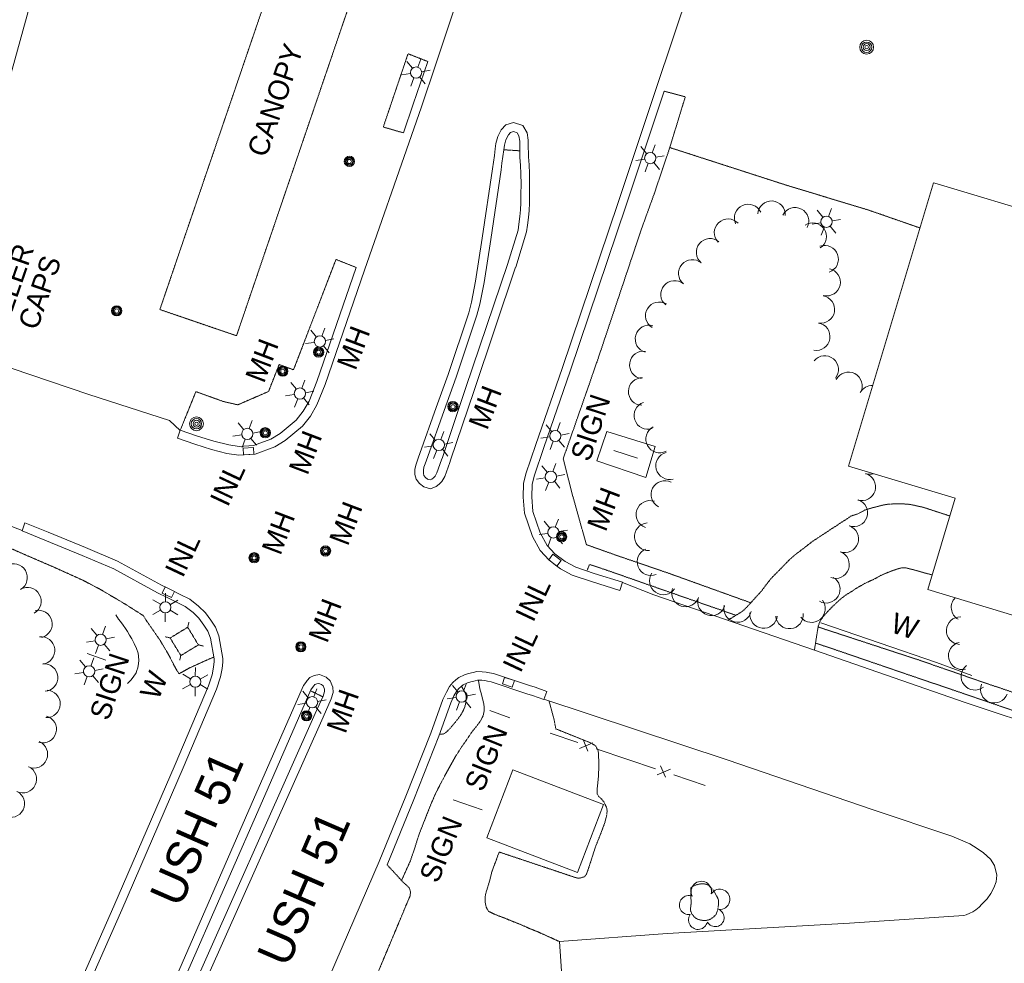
# Model space of a CAD drawing. Extents: x 189735 to 193282, y 257149 to 260388.
# Tile 13 of 31: x 190619 to 190906, y 258281 to 258557. Entities that reach past the tile are written whole.
import ezdxf
from ezdxf.enums import TextEntityAlignment as Align

# ---------------------------------------------------------------- set-up
doc = ezdxf.new("R2010")
doc.units = 0
doc.header["$MEASUREMENT"] = 0
for name, pattern in [('Wisdot3', [0.1875, 0.125, -0.0625]), ('Wisdot4', [0.28125, 0.125, -0.0625, 0.03125, -0.0625]), ('Wisdot5', [0.1, 0.05, -0.05])]:
    doc.linetypes.add(name, pattern=pattern)
for name, color, linetype, lineweight in [('E_BLD_Name', 241, 'Continuous', 15), ('E_DRN_Grate', 5, 'Continuous', 15), ('E_DWY', 2, 'Wisdot3', 15), ('E_LAND_Vegetation', 3, 'Continuous', 15), ('E_MISCPROP', 30, 'Continuous', 15), ('E_MISCPROP_HvyDash', 241, 'Wisdot3', 25), ('E_MISCPROP_HvyLine', 241, 'Continuous', 25), ('E_MISCPROP_Railing', 30, 'Continuous', 15), ('E_PATH_Sidewalk', 2, 'Wisdot5', 15), ('E_RDWY', 21, 'Continuous', 25), ('E_RDWY_Name', 21, 'Continuous', 15), ('E_UTL_AboveGroundPipe', 30, 'Wisdot4', 15)]:
    doc.layers.add(name, color=color, linetype=linetype, lineweight=lineweight)
doc.styles.add('Style-IGR_FONT_0', font='IGR_FONT_0.shx')
doc.styles.add('Style-IGR_FONT_1', font='IGR_FONT_1.shx')

# ---------------------------------------------------------------- blocks, each defined once
blk = doc.blocks.new('CANOPY')
at = {"layer": 'E_BLD_Name', "style": 'Style-IGR_FONT_0'}
blk.add_text('CANOPY', height=6, rotation=0.0001, dxfattribs=at).set_placement((0, -3.15))
blk = doc.blocks.new('MHO_1')
at = {"layer": 'E_DRN_Grate', "lineweight": 0}
for centre, radius in [((0.04, -0.06), 1.5), ((0.04, -0.06), 1.22), ((0.04, -0.07), 0.968), ((0.01, -0.08), 0.605)]:
    blk.add_circle(centre, radius, dxfattribs=at)
blk = doc.blocks.new('WAL_1')
at = {"layer": 'E_MISCPROP_Railing', "lineweight": 0, "style": 'Style-IGR_FONT_0'}
blk.add_text('W', height=6, rotation=0.0001, dxfattribs=at).set_placement((-2.3, -0.01), align=Align.MIDDLE_LEFT)
blk = doc.blocks.new('PED_1')
at = {"layer": 'E_UTL_AboveGroundPipe', "lineweight": 13}
for p, q in [((-3.12, 2.9), (-4.17, 3.96)), ((2.88, 2.9), (3.95, 3.96)), ((-4.18, -4.16), (-3.12, -3.1)), ((3.95, -4.16), (2.89, -3.1))]:
    blk.add_line(p, q, dxfattribs=at)
at = {"layer": 'E_UTL_AboveGroundPipe', "lineweight": 13, "flags": 128}
blk.add_lwpolyline([(-3.12, -3.1), (2.89, -3.1), (2.88, 2.9), (-3.12, 2.9)], close=True, dxfattribs=at)
blk = doc.blocks.new('POLE_2')
at = {"layer": 'E_MISCPROP', "lineweight": 0}
for centre, radius in [((-0.01, 0.02), 2.02), ((-0.01, 0.03), 1.52), ((0, -0.01), 1.01), ((0, 0), 0.502)]:
    blk.add_circle(centre, radius, dxfattribs=at)
blk = doc.blocks.new('LTP_1')
at = {"layer": 'E_MISCPROP', "lineweight": 0}
for p, q in [((-0.78, 1.46), (-1.98, 3.76)), ((0.86, 1.37), (2.22, 3.6)), ((-1.61, 0.09), (-4.22, 0.17)), ((1.66, 0), (4.18, -0.07)), ((-0.86, -1.4), (-2.22, -3.59)), ((0.78, -1.44), (2.02, -3.62))]:
    blk.add_line(p, q, dxfattribs=at)
blk.add_arc((0.02, 0.01), 1.64, 0, 360, dxfattribs=at)
blk = doc.blocks.new('MHO_3')
at = {"layer": 'E_DRN_Grate', "lineweight": 0}
for centre, radius in [((0.04, -0.06), 1.5), ((0.04, -0.06), 1.22), ((0.04, -0.07), 0.968), ((0.01, -0.08), 0.605)]:
    blk.add_circle(centre, radius, dxfattribs=at)
blk = doc.blocks.new('FILLER')
at = {"layer": 'E_DRN_Grate', "lineweight": 0, "style": 'Style-IGR_FONT_0'}
for s, p in [('FILLER', (-15.52, 4.33)), ('CAPS', (-10.83, -4.33))]:
    blk.add_text(s, height=6, rotation=0, dxfattribs=at).set_placement(p, align=Align.MIDDLE_LEFT)
blk = doc.blocks.new('INLT')
at = {"layer": 'E_MISCPROP_Railing', "lineweight": 0, "flags": 128}
blk.add_lwpolyline([(3, -2), (3, 0), (0, 0), (0, -2), (3, -2)], dxfattribs=at)
blk = doc.blocks.new('INLT_1')
at = {"layer": 'E_MISCPROP_Railing', "lineweight": 0, "flags": 128}
blk.add_lwpolyline([(3, -2), (3, 0), (0, 0), (0, -2), (3, -2)], dxfattribs=at)
blk = doc.blocks.new('INLT_2')
at = {"layer": 'E_MISCPROP_Railing', "lineweight": 0, "flags": 128}
blk.add_lwpolyline([(3, -2), (3, 0), (0, 0), (0, -2), (3, -2)], dxfattribs=at)
blk = doc.blocks.new('INLT_3')
at = {"layer": 'E_MISCPROP_Railing', "lineweight": 0, "flags": 128}
blk.add_lwpolyline([(3, -2), (3, 0), (0, 0), (0, -2), (3, -2)], dxfattribs=at)
blk = doc.blocks.new('INL_1')
at = {"layer": 'E_MISCPROP_Railing', "lineweight": 0, "style": 'Style-IGR_FONT_0'}
blk.add_text('INL', height=6, rotation=359.9999, dxfattribs=at).set_placement((-5.79, -2.75))
blk = doc.blocks.new('LTP_3')
at = {"layer": 'E_MISCPROP', "lineweight": 0}
for p, q in [((-0.8, 1.43), (-2, 3.73)), ((0.9, 1.42), (2.27, 3.65)), ((-1.64, 0.07), (-4.24, 0.14)), ((-0.88, -1.42), (-2.24, -3.61)), ((0.76, -1.47), (2, -3.65)), ((1.64, -0.02), (4.16, -0.09))]:
    blk.add_line(p, q, dxfattribs=at)
blk.add_circle((0, 0), 1.64, dxfattribs=at)
blk = doc.blocks.new('WAL_5')
at = {"layer": 'E_MISCPROP_Railing', "lineweight": 0, "style": 'Style-IGR_FONT_0'}
blk.add_text('W', height=6, rotation=360, dxfattribs=at).set_placement((-2.27, -0.34), align=Align.MIDDLE_LEFT)
blk = doc.blocks.new('SIGN_2')
at = {"layer": 'E_MISCPROP', "lineweight": 0, "style": 'Style-IGR_FONT_0'}
blk.add_text('SIGN', height=6, rotation=360, dxfattribs=at).set_placement((-9.61, -0.01), align=Align.MIDDLE_LEFT)
blk = doc.blocks.new('SIGN_4')
at = {"layer": 'E_MISCPROP', "lineweight": 0, "style": 'Style-IGR_FONT_0'}
blk.add_text('SIGN', height=6, rotation=0, dxfattribs=at).set_placement((-9.6, -0.01), align=Align.MIDDLE_LEFT)
blk = doc.blocks.new('TREE_5')
at = {"layer": 'E_LAND_Vegetation', "lineweight": 0}
for centre, radius, start, end in [((-1.47, 4.28), 2.78, 1.3945, 209.1675), ((-4.47, 0.2), 2.78, 78.0716, 279.0826), ((3.57, 2.42), 2.97, 278.4236, 139.6575), ((-2.01, -4.2), 2.61, 140.7797, 358.7123), ((3.46, -3.43), 2.97, 196.0745, 79.0477)]:
    blk.add_arc(centre, radius, start, end, dxfattribs=at)
blk = doc.blocks.new('LTP_9')
at = {"layer": 'E_MISCPROP', "lineweight": 0}
for p, q in [((-0.8, 1.43), (-2, 3.73)), ((0.9, 1.42), (2.27, 3.65)), ((-1.64, 0.07), (-4.24, 0.14)), ((-0.88, -1.42), (-2.24, -3.61)), ((0.76, -1.47), (2, -3.65)), ((1.64, -0.02), (4.16, -0.09))]:
    blk.add_line(p, q, dxfattribs=at)
blk.add_circle((0, 0), 1.64, dxfattribs=at)
blk = doc.blocks.new('SIGN_6')
at = {"layer": 'E_MISCPROP', "lineweight": 0, "style": 'Style-IGR_FONT_0'}
blk.add_text('SIGN', height=6, rotation=0, dxfattribs=at).set_placement((0, 0), align=Align.MIDDLE_LEFT)
blk = doc.blocks.new('LTP_11')
at = {"layer": 'E_MISCPROP', "lineweight": 0}
for p, q in [((-0.8, 1.43), (-2, 3.73)), ((0.9, 1.42), (2.27, 3.65)), ((-1.64, 0.07), (-4.24, 0.14)), ((-0.88, -1.42), (-2.24, -3.61)), ((0.76, -1.47), (2, -3.65)), ((1.64, -0.02), (4.16, -0.09))]:
    blk.add_line(p, q, dxfattribs=at)
blk.add_circle((0, 0), 1.64, dxfattribs=at)
blk = doc.blocks.new('POLE_16')
at = {"layer": 'E_MISCPROP', "lineweight": 0}
for centre, radius in [((-0.01, 0.02), 2.02), ((-0.01, 0.03), 1.52), ((0, -0.01), 1.01), ((0, 0), 0.502)]:
    blk.add_circle(centre, radius, dxfattribs=at)

msp = doc.modelspace()

# ---------------------------------------------------------------- linework, layer by layer
at = {"layer": 'E_DWY', "lineweight": 0, "flags": 128}
for points in [[(190737.66, 258544.48), (190731.89, 258546.76), (190724.66, 258525.38), (190730.53, 258523.67)], [(190806.66, 258535.84), (190812.83, 258534.19), (190808.3, 258519.39), (190842.24, 258508.44), (190866.49, 258501.09), (190881.34, 258495.93)], [(190716.77, 258484.39), (190710.85, 258486.74), (190698.45, 258454.54), (190694.25, 258456.09), (190691.17, 258448.22), (190682.17, 258444.32), (190677.94, 258445.3), (190669.95, 258448.17), (190665.39, 258436.92)], [(190890.06, 258411.89), (190882.2, 258414.46), (190880.76, 258414.74), (190879.53, 258415.05), (190878.07, 258415.31), (190876.59, 258415.41), (190875.14, 258415.46), (190873.51, 258415.41), (190872, 258415.31), (190870.55, 258415.08), (190869.1, 258414.68), (190867.4, 258414.28), (190865.5, 258413.71), (190864.22, 258413.08), (190863.2, 258412.52), (190861.26, 258411.88)], [(190861.28, 258411.89), (190849.83, 258404.39), (190847.57, 258402.59), (190845.51, 258401.06), (190843.44, 258399.33), (190841.86, 258397.71), (190839.89, 258395.69), (190837.96, 258393.75), (190836.66, 258392.13), (190835.17, 258390.1), (190833.32, 258388.06), (190831.62, 258386.19), (190830.48, 258384.98), (190829.55, 258384.12), (190825.26, 258381.46)], [(190850.54, 258372.79), (190851.47, 258378.73), (190851.67, 258379.74), (190851.99, 258380.76), (190852.41, 258381.55), (190853.21, 258382.69), (190854.33, 258383.94), (190855.92, 258385.57), (190857.31, 258386.89), (190858.44, 258387.87), (190859.67, 258388.8), (190863.42, 258391.17), (190865.87, 258392.52), (190867.64, 258393.3), (190869.84, 258394.5), (190871.4, 258395.18), (190873.17, 258395.89), (190874.97, 258396.51), (190876.2, 258396.79), (190877.3, 258396.74), (190879.26, 258396.25), (190881.49, 258395.64), (190883.01, 258395.19), (190884.91, 258394.72)], [(190776.13, 258287.7), (190769.86, 258290.53), (190767.36, 258291.53), (190764.87, 258292.64), (190762.13, 258293.73), (190760.07, 258294.58), (190757.91, 258295.38), (190756.23, 258296.1), (190755.42, 258296.53), (190754.67, 258297.82), (190754.36, 258299.43), (190754.46, 258301.24), (190754.77, 258302.43), (190755.02, 258303.2), (190755.72, 258305.5), (190756.33, 258307.96), (190756.89, 258309.56), (190757.56, 258311.27), (190758.04, 258312.64), (190758.52, 258313.84), (190781.09, 258306.29), (190781.91, 258306.2), (190783.43, 258306.65), (190784.04, 258307.56), (190784.7, 258309.45), (190785.37, 258311.49), (190785.81, 258312.89), (190786.63, 258315.41), (190787.52, 258317.63), (190788.48, 258320.09), (190789.32, 258322.39), (190789.86, 258324.42), (190790.02, 258325.82), (190789.82, 258326.95), (190788.97, 258328.63), (190788.21, 258329.48), (190787.54, 258330.09), (190787.15, 258330.75), (190787.15, 258332.69), (190787.34, 258334.52), (190787.41, 258334.95), (190787.58, 258338.14), (190787.57, 258340.09), (190787.51, 258342.04), (190787.42, 258343.33), (190786.74, 258344.76), (190785.46, 258345.59), (190775.02, 258349.79), (190774.55, 258352.4), (190773.05, 258357.93)], [(190711.24, 258276.48), (190716.2, 258274.86), (190718.24, 258274.36), (190719.12, 258274.13), (190719.96, 258274.1), (190720.85, 258274.5), (190721.65, 258275.48), (190722.43, 258276.98), (190723.63, 258279.98), (190730.47, 258296.26), (190731.03, 258297.66), (190732.5, 258301.06), (190732.6, 258302.29), (190732.29, 258303.32), (190731.6, 258304.03), (190730.99, 258304.56), (190730.42, 258305.08), (190725.78, 258310.13)], [(190822.32, 258300.38), (190821.19, 258302.48), (190820.53, 258303.16), (190819.77, 258304.05), (190819.15, 258304.38), (190818.22, 258304.58), (190817.33, 258304.55), (190816.57, 258304.4), (190815.52, 258304.13), (190814.82, 258303.72), (190814.47, 258303.4), (190814.51, 258298.68)], [(190814.51, 258298.68), (190814.31, 258296.89), (190814.72, 258295.83), (190815.44, 258294.9), (190816.34, 258294.27), (190817.41, 258293.95), (190818.74, 258293.84), (190820.01, 258294.13), (190821.16, 258294.96), (190821.81, 258295.62), (190822.34, 258297.08), (190822.54, 258298.78), (190822.48, 258299.87), (190822.32, 258300.38)]]:
    msp.add_lwpolyline(points, dxfattribs=at)
at = {"layer": 'E_LAND_Vegetation', "lineweight": 0}
for centre, radius, start, end in [((190831.19, 258498.85), 4.02, 24.6508, 204.6355), ((190838.01, 258499.79), 4.02, 356.5943, 176.579), ((190844.88, 258497.87), 4.02, 332.8143, 152.799), ((190825.32, 258494.53), 4.02, 43.2202, 223.2049), ((190850.02, 258493.42), 4.02, 303.8211, 123.8058), ((190820.08, 258488.81), 4.02, 50.2419, 230.2266), ((190853.5, 258486.82), 4.02, 289.6424, 109.6271), ((190814.88, 258482.65), 4.02, 49.4436, 229.4283), ((190854.09, 258480.11), 4.02, 257.5126, 77.4973), ((190809.7, 258476.54), 4.02, 50.0203, 230.0049), ((190805.22, 258470.3), 4.02, 58.8859, 238.8706), ((190852.4, 258472.15), 4.02, 260.5744, 80.559), ((190851.06, 258464.23), 4.02, 260.3765, 80.3612), ((190802.24, 258463.53), 4.02, 74.2128, 254.1975), ((190800.59, 258455.95), 4.02, 81.3295, 261.3142), ((190853.53, 258454.62), 4.02, 320.6267, 140.6114), ((190860.47, 258449.86), 4.02, 332.1766, 152.1613), ((190800.24, 258448.2), 4.02, 88.5836, 268.5683), ((190867.43, 258445.94), 4.02, 88.4285, 151.0806), ((190801.92, 258441.2), 4.02, 108.6837, 288.6683), ((190805.32, 258434.34), 4.02, 118.4211, 298.4058), ((190808.25, 258426.55), 4.02, 104.885, 284.8697), ((190806.85, 258418.15), 4.02, 62.4943, 242.479), ((190864.37, 258420.39), 4.02, 253.3132, 73.2979), ((190866.6, 258428.07), 4.02, 254.0103, 287.1967), ((190802.5, 258412.36), 4.02, 71.233, 251.2177), ((190862.02, 258412.79), 4.02, 251.1214, 71.1061), ((190802.02, 258405.85), 4.02, 94.8123, 274.797), ((190859.41, 258405.22), 4.02, 250.45, 70.4347), ((190802.82, 258398.53), 4.02, 112.156, 292.1407), ((190856.7, 258397.69), 4.02, 249.7169, 69.7015), ((190616.73, 258393.92), 4.01, 300.826, 120.8107), ((190806.4, 258392.94), 4.02, 145.7033, 325.6879), ((190854, 258390.51), 4.02, 239.9532, 59.9379), ((190620.76, 258387.03), 4.01, 299.9462, 119.9308), ((190812.92, 258389.43), 4.02, 161.4089, 341.3936), ((190820.51, 258386.82), 4.02, 161.5406, 341.5253), ((190849.69, 258384.86), 4.02, 218.3471, 38.3317), ((190894.49, 258385.24), 4.01, 136.1508, 239.9962), ((190623.98, 258380.36), 4.01, 283.8237, 103.8084), ((190828.11, 258384.9), 4.02, 166.7259, 346.7106), ((190835.69, 258383.14), 4.02, 173.433, 353.4177), ((190843.25, 258383.02), 4.02, 185.5417, 5.5264), ((190893.07, 258378.44), 4.01, 87.287, 267.2717), ((190624.74, 258372.66), 4.01, 277.0218, 97.0064), ((190893.68, 258371.1), 4.01, 103.3215, 283.3062), ((190625.63, 258364.77), 4.01, 274.699, 94.6837), ((190897.38, 258365.11), 4.01, 128.4665, 308.4512), ((190903.03, 258361.34), 4.01, 159.0504, 339.0351), ((190626.33, 258357.06), 4.01, 267.8025, 87.7871), ((190625.23, 258349.67), 4.01, 254.2437, 74.2284), ((190622.65, 258342.37), 4.01, 246.9706, 66.9553), ((190619.42, 258335.13), 4.01, 244.5181, 64.5028), ((190615.91, 258327.97), 4.01, 243.2378, 63.2225)]:
    msp.add_arc(centre, radius, start, end, dxfattribs=at)
at = {"layer": 'E_MISCPROP', "lineweight": 0}
for p, q in [((190798.87, 258428.78), (190791.95, 258430.95)), ((190643.7, 258369.82), (190638.21, 258371.74)), ((190761.56, 258352.96), (190755.75, 258355.1)), ((190753.53, 258326.14), (190745.1, 258329.04))]:
    msp.add_line(p, q, dxfattribs=at)
at = {"layer": 'E_MISCPROP_HvyDash', "lineweight": 13, "flags": 128}
msp.add_lwpolyline([(190704.19, 258603.25), (190659.43, 258472.12), (190681.81, 258464.48), (190726.56, 258595.62)], close=True, dxfattribs=at)
at = {"layer": 'E_MISCPROP_HvyLine', "lineweight": 13, "flags": 128}
for points in [[(190621.66, 258577.53), (190572.13, 258591.26), (190551.9, 258518.24), (190554.22, 258517.59), (190552.87, 258512.71), (190604.15, 258498.5), (190625.06, 258573.95), (190620.98, 258575.08)], [(190886.36, 258508.79), (190951.2, 258489.32), (190926.44, 258406.87), (190917.07, 258409.69), (190909, 258382.8), (190883.62, 258390.42), (190891.62, 258417.08), (190860.48, 258426.43), (190885.3, 258509.11)], [(190762.45, 258337.83), (190788.94, 258327.72), (190781.37, 258307.87), (190754.87, 258317.98)]]:
    msp.add_lwpolyline(points, close=True, dxfattribs=at)
at = {"layer": 'E_MISCPROP_Railing', "lineweight": 0}
for p, q in [((190781.95, 258344.09), (190785.86, 258345.69)), ((190782.98, 258346.67), (190784.38, 258343.32)), ((190805.62, 258339), (190807.02, 258335.65)), ((190804.59, 258336.41), (190808.5, 258338.02))]:
    msp.add_line(p, q, dxfattribs=at)
at = {"layer": 'E_MISCPROP_Railing', "lineweight": 13, "flags": 128}
for points in [[(190801.33, 258423.15), (190787.01, 258427.96), (190789.96, 258436.57)], [(190789.96, 258436.57), (190804.07, 258432.13), (190801.33, 258423.15)], [(190646.56, 258383.04), (190647.34, 258381.81), (190647.92, 258381.07), (190648.74, 258380), (190649.38, 258379.1), (190650.02, 258378.16), (190650.61, 258377.11), (190651.23, 258376.02), (190651.92, 258374.68), (190652.62, 258373.22), (190653.05, 258371.88), (190653.18, 258370.98), (190653.27, 258369.72), (190653.2, 258368.82), (190652.96, 258367.55), (190652.75, 258366.83), (190652.48, 258366.13), (190651.63, 258364.9), (190650.91, 258363.99), (190650.23, 258363.3), (190649.95, 258363.05)], [(190852.41, 258380.68), (190869.7, 258374.78), (190886.2, 258369.11), (190896.46, 258365.37)]]:
    msp.add_lwpolyline(points, dxfattribs=at)
at = {"layer": 'E_MISCPROP_Railing', "lineweight": 0, "flags": 128}
for points in [[(190773.4, 258348.56), (190781.49, 258345.82)], [(190786.84, 258344), (190796.04, 258340.89)], [(190796.04, 258340.89), (190804.13, 258338.15)], [(190809.47, 258336.33), (190818.67, 258333.22)]]:
    msp.add_lwpolyline(points, dxfattribs=at)
at = {"layer": 'E_PATH_Sidewalk', "lineweight": 0, "flags": 128}
for points in [[(190808.3, 258519.39), (190803.7, 258505.73), (190800.02, 258495.58), (190787.32, 258457.67), (190784.04, 258448.22), (190777.2, 258428.64), (190779.81, 258418.3), (190783.96, 258403.52), (190793.82, 258400.02), (190807.63, 258395.31)], [(190759.85, 258518.74), (190764.51, 258518.44)], [(190675.22, 258370.75), (190672.41, 258369.53), (190667.73, 258367.38), (190665.66, 258366.21), (190665.29, 258366.02), (190665.04, 258365.82), (190663.92, 258367.65), (190661.96, 258371.45), (190659.5, 258375.6), (190656.86, 258379.42), (190655.48, 258381.38), (190654.91, 258382.33), (190654.73, 258382.61), (190654.58, 258382.83), (190649.14, 258386.28), (190642.02, 258390.48), (190637.09, 258393.08), (190628.45, 258396.98), (190619.09, 258401.01), (190610.45, 258404.89), (190604.32, 258407.76), (190593.06, 258411.71), (190591.96, 258408.5), (190589.85, 258402.63), (190588.22, 258397.43), (190588.17, 258397.28), (190592.12, 258395.85), (190596.17, 258394.51), (190598.13, 258393.88), (190601.35, 258392.72), (190598.44, 258384.78), (190597.39, 258381.79), (190594.21, 258371.94), (190588.97, 258373.96), (190580.89, 258376.6), (190579.47, 258369.42), (190577, 258362.03), (190574.2, 258354.13), (190572.2, 258348.26), (190566.81, 258332.18), (190551.91, 258337.37), (190537.21, 258342.7), (190527, 258346.31), (190521.6, 258345.93), (190514.3, 258345.1), (190502.14, 258349.56), (190480.04, 258357.21), (190464.1, 258362.67), (190461.26, 258355.65), (190460.74, 258353.91)], [(190804.94, 258390.81), (190789.47, 258396.23), (190784.87, 258397.76), (190784.09, 258395.84)], [(190807.43, 258395.38), (190831.95, 258386.56)], [(190804.94, 258390.81), (190827.61, 258382.92)], [(190851.62, 258379.5), (190881.17, 258369.82), (190896.77, 258364.42)], [(190850.86, 258374.83), (190951.81, 258340.35)], [(190896.77, 258364.42), (190952.71, 258345.31)], [(190729.99, 258305.55), (190732.6, 258311.34), (190733.67, 258314.46), (190735.15, 258319.16), (190738.6, 258327.87), (190739.89, 258330.84), (190741.44, 258333.89), (190743.19, 258337.13), (190744.84, 258340.09), (190745.92, 258342.01), (190747.53, 258344.51), (190749.1, 258346.73), (190750.56, 258348.95), (190751.61, 258350.2), (190752.92, 258351.89), (190753.85, 258353.67), (190754.11, 258355.07), (190754.09, 258356.21), (190754.03, 258356.98), (190753.62, 258358.65), (190753.16, 258360.46), (190752.87, 258361.4), (190752.43, 258363.98)], [(190747.49, 258362.17), (190748.48, 258360.48), (190748.83, 258359.56), (190748.88, 258358.57), (190748.67, 258356.99), (190748.29, 258355.72), (190747.53, 258354.22), (190746.61, 258352.87), (190745.29, 258351.26), (190744.23, 258349.99), (190743.35, 258349.1), (190742.71, 258348.56), (190742.02, 258348.21), (190741.02, 258348.2)], [(190703.41, 258360.9), (190707.02, 258359.12)]]:
    msp.add_lwpolyline(points, dxfattribs=at)
at = {"layer": 'E_RDWY', "lineweight": 13, "flags": 128}
for points in [[(190740.02, 258543.67), (190754.21, 258586.51)], [(190804.28, 258536.63), (190814.15, 258565.99)], [(190730.53, 258523.67), (190733.4, 258532.08), (190737.66, 258544.48)], [(190732.9, 258522.86), (190735.77, 258531.26), (190740.02, 258543.67)], [(190794.5, 258392.55), (190793.76, 258390.16), (190785.47, 258392.75), (190779.84, 258394.61), (190776.44, 258396.47), (190773.11, 258399), (190770.44, 258401.8), (190768.19, 258405.95), (190765.89, 258412.71), (190765.5, 258417.37), (190765.64, 258421.35), (190766.31, 258424.23), (190769.15, 258432.71), (190776.87, 258454.93), (190793.19, 258503.32), (190804.28, 258536.63)], [(190794.5, 258392.55), (190786.24, 258395.13), (190780.84, 258396.91), (190777.8, 258398.58), (190774.78, 258400.87), (190772.48, 258403.28), (190770.48, 258406.95), (190768.36, 258413.22), (190768.01, 258417.44), (190768.13, 258421.03), (190768.71, 258423.55), (190771.51, 258431.9), (190779.23, 258454.12), (190795.56, 258502.53), (190806.66, 258535.84)], [(190763.32, 258484.52), (190766.44, 258494.77), (190766.73, 258496.72), (190767.05, 258499), (190767.24, 258501.02), (190767.32, 258503.16), (190767.35, 258505.76), (190767.37, 258508.76), (190767.32, 258511.81), (190767.21, 258514.37), (190767.07, 258516.65), (190767.02, 258518.13), (190767, 258519.15), (190766.97, 258521.51), (190766.63, 258523.65), (190765.41, 258525.78), (190762.72, 258526.68), (190760.4, 258525.98), (190759.11, 258524.54), (190758.1, 258522.59), (190757.55, 258520.53), (190757.37, 258519.06), (190757.11, 258517.07), (190756.83, 258515.14), (190756.57, 258513.2), (190753.56, 258492.91), (190751.62, 258480.43), (190750.45, 258474.28), (190749.61, 258471.16), (190743.57, 258453.15)], [(190665.39, 258436.92), (190664.58, 258434.55), (190669.66, 258432.81), (190674.49, 258431.33), (190679.01, 258430.16), (190682.48, 258429.62), (190687.24, 258429.94), (190692.95, 258432.02), (190695.98, 258433.88), (190701.06, 258438.13), (190703.38, 258441.06), (190705.25, 258444.3), (190707.65, 258450.29), (190719.13, 258483.58), (190732.9, 258522.86)], [(190760.93, 258485.25), (190763.99, 258495.32), (190764.26, 258497.08), (190764.56, 258499.29), (190764.74, 258501.18), (190764.82, 258503.22), (190764.85, 258505.79), (190764.87, 258508.74), (190764.82, 258511.73), (190764.71, 258514.23), (190764.57, 258516.53), (190764.52, 258518.07), (190764.5, 258519.12), (190764.48, 258521.29), (190764.24, 258522.8), (190763.72, 258523.71), (190762.68, 258524.06), (190761.79, 258523.79), (190761.18, 258523.11), (190760.45, 258521.68), (190760.01, 258520.05), (190759.85, 258518.74), (190759.58, 258516.73), (190759.31, 258514.8), (190759.05, 258512.85), (190756.03, 258492.54), (190754.09, 258480.01), (190752.89, 258473.71), (190752, 258470.44), (190745.94, 258452.36)], [(190745.94, 258452.36), (190742.47, 258442.68), (190737.71, 258429.29), (190737.3, 258428.22), (190736.88, 258427.09), (190736.54, 258426.09), (190736.36, 258425.22), (190736.38, 258424.32), (190736.54, 258423.75), (190736.99, 258423.13), (190737.61, 258422.68), (190738.32, 258422.47), (190738.82, 258422.66), (190739.3, 258423.03), (190739.79, 258423.52), (190740.34, 258424.45), (190741.68, 258428.31), (190741.9, 258428.97), (190748.8, 258449.34), (190760.93, 258485.25)], [(190665.39, 258436.92), (190670.43, 258435.19), (190675.17, 258433.74), (190679.52, 258432.61), (190682.59, 258432.14), (190686.72, 258432.41), (190691.85, 258434.28), (190694.52, 258435.92), (190699.26, 258439.88), (190701.31, 258442.46), (190702.99, 258445.39), (190705.3, 258451.17), (190716.77, 258484.39)], [(190743.58, 258453.2), (190740.12, 258443.52), (190735.37, 258430.17), (190734.96, 258429.1), (190734.52, 258427.92), (190734.12, 258426.75), (190733.86, 258425.45), (190733.88, 258423.95), (190734.26, 258422.64), (190735.21, 258421.33), (190736.5, 258420.41), (190738.41, 258419.84), (190740.05, 258420.45), (190740.95, 258421.15), (190741.78, 258421.98), (190742.62, 258423.39), (190744.05, 258427.51), (190744.27, 258428.17), (190751.17, 258448.54), (190763.29, 258484.45)], [(190665.36, 258436.82), (190662.25, 258439.74), (190638.68, 258447.38), (190587.81, 258464.56)], [(191115.38, 258462.87), (191105.58, 258433.42), (191095.27, 258401.54), (191090.23, 258385.35), (191075.51, 258336.36), (191073.39, 258330.04), (191070.6, 258325.55), (191067.06, 258320.69), (191064.37, 258318), (191061.42, 258316.19), (191058.02, 258314.51), (191041.74, 258312.69), (191026.4, 258315.17), (191008.38, 258320.85), (190980.64, 258330.26), (190971.74, 258333.29), (190951.78, 258340.16), (190948.3, 258340.1), (190944.95, 258340.77), (190894.53, 258357.49), (190850.56, 258372.79), (190803.69, 258388.85), (190794.47, 258392.46)], [(190619.22, 258407.63), (190595.17, 258416.94)], [(190616.68, 258225.7), (190626.92, 258248.31), (190635.07, 258266.98), (190648.32, 258297.01), (190666.22, 258338.37), (190675.94, 258361.41), (190677.12, 258364.96), (190677.58, 258367.44), (190677.79, 258369.25), (190677.84, 258370.35), (190676.64, 258376.89), (190675.7, 258379.42), (190674.33, 258381.46), (190672.75, 258383.67), (190670.75, 258385.6), (190668.18, 258387.61), (190665.38, 258389), (190662.69, 258390.36), (190659.88, 258391.68), (190647.05, 258398.72), (190637.72, 258402.65), (190626.82, 258407.13), (190619.98, 258409.92), (190619.19, 258407.54)], [(190624.63, 258249.31), (190632.78, 258267.99), (190646.03, 258298.02), (190663.93, 258339.35), (190673.6, 258362.29), (190674.69, 258365.58), (190675.1, 258367.82), (190675.3, 258369.45), (190675.33, 258370.17), (190674.22, 258376.22), (190673.46, 258378.27), (190672.28, 258380.04), (190670.85, 258382.03), (190669.11, 258383.71), (190666.84, 258385.48), (190664.26, 258386.76), (190661.6, 258388.12), (190658.75, 258389.45), (190645.96, 258396.47), (190636.76, 258400.34), (190625.88, 258404.82), (190619.19, 258407.54)], [(190655.15, 258212.08), (190657.73, 258218.58), (190661.37, 258234.29), (190668.54, 258266.74), (190707.08, 258353.21), (190709.49, 258358.51), (190709.98, 258360.4), (190709.94, 258361.95), (190709.15, 258363.81), (190707.97, 258364.83), (190706.07, 258365.65), (190704.5, 258365.34), (190703.21, 258364.77), (190702.47, 258363.94), (190702, 258363.33), (190701.36, 258362.46), (190687.77, 258331.38), (190664.25, 258277.63), (190647.97, 258240.66), (190646.3, 258236.67), (190646.16, 258236.23)], [(190708.95, 258277.49), (190723.47, 258311.08), (190731.29, 258330.13), (190738.5, 258348.57), (190742.07, 258358.33), (190743.07, 258360.52), (190744.03, 258362.17), (190744.95, 258363.27), (190745.84, 258364.05), (190746.7, 258364.72), (190748.34, 258365.52), (190749.54, 258365.92), (190750.87, 258366.24), (190751.94, 258366.49), (190753.53, 258366.46), (190754.66, 258366.35), (190755.63, 258366.15), (190756.81, 258365.89), (190767.32, 258362.42), (190769.01, 258361.93), (190772.39, 258360.68), (190771.52, 258358.34)], [(190652.83, 258213), (190655.33, 258219.33), (190658.93, 258234.84), (190666.15, 258267.53), (190704.8, 258354.24), (190707.13, 258359.35), (190707.47, 258360.69), (190707.45, 258361.41), (190707.08, 258362.3), (190706.63, 258362.69), (190705.8, 258363.04), (190705.25, 258362.94), (190704.71, 258362.7), (190704.4, 258362.35), (190704.01, 258361.83), (190703.54, 258361.2), (190690.06, 258330.38), (190666.54, 258276.62), (190650.27, 258239.67), (190648.61, 258235.7)], [(190725.78, 258310.13), (190733.61, 258329.2), (190740.83, 258347.69), (190744.38, 258357.38), (190745.3, 258359.37), (190746.08, 258360.73), (190746.75, 258361.52), (190747.43, 258362.13), (190748.02, 258362.59), (190749.29, 258363.2), (190750.23, 258363.52), (190751.45, 258363.81), (190752.2, 258363.99), (190753.39, 258363.97), (190754.28, 258363.88), (190755.11, 258363.7), (190756.15, 258363.48), (190766.58, 258360.03), (190768.23, 258359.55), (190771.52, 258358.34)], [(190771.55, 258358.43), (190825.09, 258340.75), (190867.35, 258326.24), (190890.61, 258318.46), (190895.86, 258316.27), (190898.07, 258314.92), (190899.89, 258313.6), (190901.93, 258311.77), (190903.14, 258309.96), (190903.82, 258307.08), (190903.56, 258305.12), (190902.92, 258303.38), (190902.07, 258301.71), (190900.96, 258300.23), (190900.25, 258299.48), (190899.43, 258298.6), (190898.62, 258297.72), (190897.66, 258296.94), (190896.78, 258296.39), (190895.92, 258296), (190894.8, 258295.55), (190894.12, 258295.37), (190860.79, 258293.1), (190807.53, 258290.04), (190776.13, 258287.7)], [(190776.13, 258287.7), (190776.85, 258276.31), (190777.42, 258264.13)]]:
    msp.add_lwpolyline(points, dxfattribs=at)

# ---------------------------------------------------------------- block references
at = {"layer": 'E_BLD_Name', "lineweight": 0, "xscale": 0.9999988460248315, "yscale": 0.9999988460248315, "zscale": 0.9999988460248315, "rotation": 71.15496784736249}
msp.add_blockref('CANOPY', (190687.51, 258517.24), dxfattribs=at)
at = {"layer": 'E_DRN_Grate', "lineweight": 0}
for name, p, rotation in [('MHO_3', (190714.69, 258515.34), 70.86176268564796), ('FILLER', (190620.21, 258478.46), 70.86176436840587), ('MHO_3', (190646.75, 258471.73), 70.86176389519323), ('MHO_3', (190702.19, 258353.56), 70.86176290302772)]:
    msp.add_blockref(name, p, dxfattribs=dict(at, rotation=rotation))
at = {"layer": 'E_DRN_Grate', "lineweight": 0, "xscale": 1.000001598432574, "yscale": 1.000001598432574, "zscale": 1.000001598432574}
for p, rotation in [((190705.72, 258459.7), 69.24803138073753), ((190695.24, 258454.13), 69.2480315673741), ((190744.93, 258443.78), 69.24803068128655), ((190690.14, 258436.15), 69.2480316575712), ((190776.64, 258405.83), 69.24803011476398), ((190686.88, 258399.68), 69.24803171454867), ((190707.74, 258401.66), 69.24803134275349), ((190700.52, 258373.7), 69.2480314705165)]:
    msp.add_blockref('MHO_1', p, dxfattribs=dict(at, rotation=rotation))
at = {"layer": 'E_LAND_Vegetation', "lineweight": 0, "xscale": 1.000001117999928, "yscale": 1.000001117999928, "zscale": 1.000001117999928, "rotation": 68.00505830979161}
msp.add_blockref('TREE_5', (190818.42, 258298.12), dxfattribs=at)
at = {"layer": 'E_MISCPROP', "lineweight": 0}
for name, p, xscale, yscale, zscale, rotation in [('POLE_16', (190865.78, 258548.68), 0.9999984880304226, 0.9999984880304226, 0.9999984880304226, 160.5206860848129), ('LTP_9', (190661.04, 258385.24), 1.000001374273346, 1.000001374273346, 1.000001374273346, 90.7245526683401), ('LTP_11', (190642.14, 258375.78), 1.000001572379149, 1.000001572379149, 1.000001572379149, 71.74025577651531), ('LTP_11', (190638.79, 258366.57), 1.000001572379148, 1.000001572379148, 1.000001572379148, 71.740255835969), ('SIGN_6', (190641.64, 258352.82), 1.000001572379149, 1.000001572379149, 1.000001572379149, 71.74025578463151), ('LTP_9', (190669.78, 258363.54), 1.000001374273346, 1.000001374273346, 1.000001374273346, 90.72455251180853), ('SIGN_4', (190754.57, 258341.15), 1.000001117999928, 1.000001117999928, 1.000001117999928, 68.00505944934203), ('SIGN_4', (190741.39, 258314.49), 1.000001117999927, 1.000001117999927, 1.000001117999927, 68.00505968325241)]:
    msp.add_blockref(name, p, dxfattribs=dict(at, xscale=xscale, yscale=yscale, zscale=zscale, rotation=rotation))
for name, p, rotation in [('LTP_1', (190734.23, 258541.25), 70.8617623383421), ('LTP_3', (190802.6, 258516.31), 70.86176111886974), ('LTP_3', (190854.06, 258497.74), 70.86176020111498), ('LTP_1', (190706.16, 258462.81), 70.86176283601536), ('LTP_1', (190700.32, 258447.6), 70.86176293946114), ('SIGN_2', (190785.07, 258437.5), 71.64491406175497), ('POLE_2', (190670.13, 258438.8), 70.86176347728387), ('LTP_1', (190684.96, 258435.81), 70.86176321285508), ('LTP_1', (190774.88, 258435.21), 70.86176161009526), ('LTP_1', (190740.88, 258432.62), 70.86176221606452), ('LTP_1', (190773.58, 258423.29), 70.86176163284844), ('LTP_1', (190774.33, 258407.08), 70.86176161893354), ('LTP_1', (190747.54, 258359.2), 70.86176209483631), ('LTP_1', (190703.87, 258357.52), 70.86176287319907)]:
    msp.add_blockref(name, p, dxfattribs=dict(at, rotation=rotation))
at = {"layer": 'E_MISCPROP_Railing', "lineweight": 0}
for name, p, rotation in [('INLT_2', (190686.89, 258429.91), 183.771146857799), ('INLT', (190775.35, 258397.29), 142.4159515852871), ('WAL_5', (190875.59, 258380.57), 341.6449124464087), ('INLT_1', (190760.09, 258364.81), 341.7177268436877)]:
    msp.add_blockref(name, p, dxfattribs=dict(at, rotation=rotation))
for name, p, xscale, yscale, zscale, rotation in [('INL_1', (190679.22, 258420.67), 1.000001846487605, 1.000001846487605, 1.000001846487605, 64.84939129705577), ('INL_1', (190666.09, 258400), 1.000001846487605, 1.000001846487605, 1.000001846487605, 64.8493915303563), ('INL_1', (190768.4, 258387.01), 1.000001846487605, 1.000001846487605, 1.000001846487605, 64.84938970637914), ('INLT_3', (190660.96, 258391.18), 1.000001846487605, 1.000001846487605, 1.000001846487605, 334.8493916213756), ('INL_1', (190764.68, 258372.24), 1.000001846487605, 1.000001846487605, 1.000001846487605, 64.8493897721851), ('WAL_1', (190657.07, 258361.15), 1.000001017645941, 1.000001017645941, 1.000001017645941, 66.78884102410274)]:
    msp.add_blockref(name, p, dxfattribs=dict(at, xscale=xscale, yscale=yscale, zscale=zscale, rotation=rotation))
at = {"layer": 'E_UTL_AboveGroundPipe', "lineweight": 13, "rotation": 121.3043181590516}
msp.add_blockref('PED_1', (190666.41, 258375.34), dxfattribs=at)

# ---------------------------------------------------------------- texts
at = {"layer": 'E_DRN_Grate', "lineweight": 0, "style": 'Style-IGR_FONT_1'}
for rotation, p in [(69.248, (190713.74, 258455.15)), (69.248, (190687.02, 258451.42)), (69.248, (190752.18, 258437.75)), (69.248, (190699.71, 258424.6)), (69.248, (190786.79, 258408.09)), (69.248, (190711.51, 258403.93)), (69.248, (190691.81, 258401.21)), (69.248, (190705.45, 258375.59)), (70.8619, (190710.79, 258349.09))]:
    msp.add_text('MH', height=6, rotation=rotation, dxfattribs=at).set_placement(p, align=Align.MIDDLE_LEFT)
at = {"layer": 'E_RDWY_Name', "lineweight": 0, "style": 'Style-IGR_FONT_0'}
for rotation, width, p in [(66.3624, 0.999859, (190665.37, 258297.29)), (66.6285, 0.99987, (190696.71, 258279.83))]:
    msp.add_text('USH 51', height=10, rotation=rotation, dxfattribs=dict(at, width=width)).set_placement(p)

doc.saveas('drawing.dxf')
